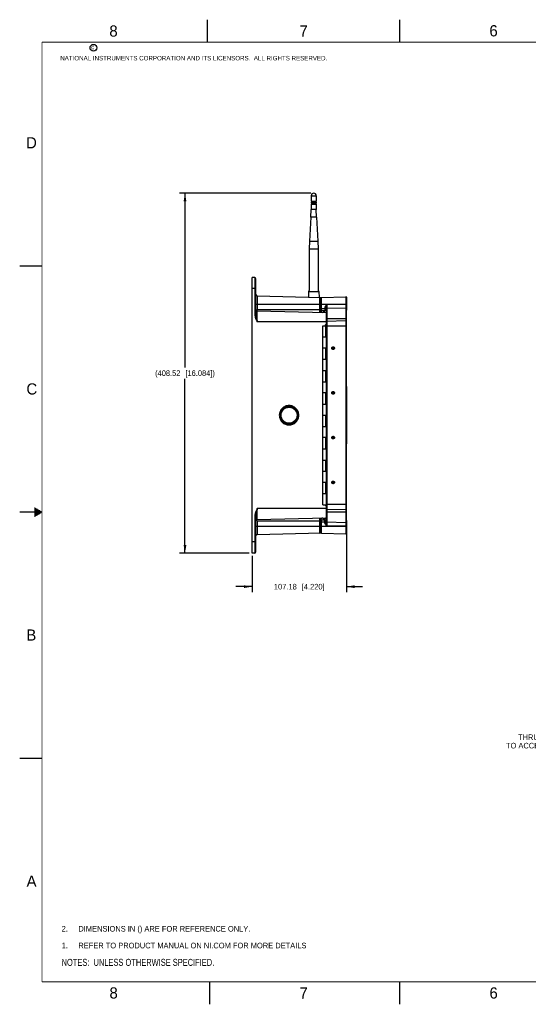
# Model space of a CAD drawing. Header units: inches. Extents: x 0 to 34, y 0 to 22.
# Tile 1 of 18: x 0 to 11.4, y 0 to 22. Entities that reach past the tile are written whole.
import ezdxf

# ---------------------------------------------------------------- set-up
doc = ezdxf.new("R2010")
doc.units = ezdxf.units.IN
doc.header["$LTSCALE"] = 1.87
doc.header["$MEASUREMENT"] = 0
doc.linetypes.add('HIDDEN', pattern=[0.2, 0.1, -0.1])
doc.layers.get('0').update_dxf_attribs({"linetype": 'CONTINUOUS'})
for name, color, linetype in [('02___PRT_ALL_AXES', 7, 'CONTINUOUS'), ('DEFAULT_2', 8, 'HIDDEN'), ('DETAIL', 7, 'CONTINUOUS'), ('DIMENSIONS', 7, 'CONTINUOUS')]:
    doc.layers.add(name, color=color, linetype=linetype)
doc.styles.get("Standard").update_dxf_attribs({"font": 'txt', "width": 0.8})
doc.styles.add('TEXTSTYLE_2', font='txt')
doc.dimstyles.new('DIMSTYLE_1', dxfattribs={"dimtxt": 0.125, "dimasz": 0.18, "dimexe": 0.125, "dimexo": 0.0625, "dimgap": 0.0625, "dimtad": 0, "dimtih": 1, "dimtoh": 1, "dimlfac": 2, "dimzin": 0, "dimdsep": 46, "dimtxsty": 'STANDARD', "dimblk": '_FILLED', "dimblk1": '_FILLED', "dimblk2": '_FILLED', "dimcen": 0.09, "dimazin": 0, "dimtp": 0.01, "dimtm": 0.01, "dimtfac": 1, "dimtofl": 0, "dimtmove": 0, "dimatfit": 3, "dimldrblk": '_FILLED', "dimfxl": 1, "dimtolj": 1, "dimtzin": 0, "dimarcsym": 0})

# ---------------------------------------------------------------- blocks, each defined once
blk = doc.blocks.new('CUSTOM_NOTE_BL0', base_point=(3.625, 1.312))
at = {"color": 2, "linetype": 'CONTINUOUS', "width": 0.8}
for s, p in [('1.', (0.938, 1.25)), ('REFER TO PRODUCT MANUAL ON NI.COM FOR MORE DETAILS', (1.312, 1.25))]:
    blk.add_text(s, height=0.125, dxfattribs=at).set_placement(p)
blk = doc.blocks.new('_FILLED')
at = {"color": 0, "linetype": 'BYBLOCK'}
blk.add_solid([(0, 0), (-1, 0.17), (-1, -0.17)], dxfattribs=at)
blk = doc.blocks.new('*D0')
at = {"layer": 'DIMENSIONS', "color": 2, "linetype": 'CONTINUOUS'}
for p, q in [((7.306, 10.709), (7.306, 9.207)), ((5.196, 10.019), (5.196, 9.207)), ((5.196, 9.332), (4.836, 9.332)), ((7.306, 9.332), (7.666, 9.332))]:
    blk.add_line(p, q, dxfattribs=at)
at = {"layer": 'DIMENSIONS', "color": 2, "linetype": 'CONTINUOUS', "xscale": 0.18, "yscale": 0.18, "zscale": 0.18}
blk.add_blockref('_FILLED', (5.196, 9.332), dxfattribs=at)
at = {"layer": 'DIMENSIONS', "color": 2, "linetype": 'CONTINUOUS', "xscale": 0.18, "yscale": 0.18, "zscale": 0.18, "rotation": 180}
blk.add_blockref('_FILLED', (7.306, 9.332), dxfattribs=at)
at = {"layer": 'DIMENSIONS', "color": 2, "linetype": 'CONTINUOUS', "insert": (6.251, 9.394), "char_height": 0.125, "width": 1.425, "attachment_point": 2, "line_spacing_factor": 0.9}
blk.add_mtext('107.18{\\ftxt.shx;\\W1.000000;\\H0.125000; }[4.220]', dxfattribs=at)
blk = doc.blocks.new('*D1')
at = {"layer": 'DIMENSIONS', "color": 2, "linetype": 'CONTINUOUS'}
for p, q in [((6.512, 18.123), (3.571, 18.123)), ((3.696, 18.123), (3.696, 14.227)), ((3.696, 10.082), (3.696, 13.977)), ((5.134, 10.082), (3.571, 10.082))]:
    blk.add_line(p, q, dxfattribs=at)
at = {"layer": 'DIMENSIONS', "color": 2, "linetype": 'CONTINUOUS', "xscale": 0.18, "yscale": 0.18, "zscale": 0.18}
for p, rotation in [((3.696, 18.123), 90), ((3.696, 10.082), 270)]:
    blk.add_blockref('_FILLED', p, dxfattribs=dict(at, rotation=rotation))
at = {"layer": 'DIMENSIONS', "color": 2, "linetype": 'CONTINUOUS', "insert": (3.696, 14.165), "char_height": 0.125, "width": 1.725, "attachment_point": 2, "line_spacing_factor": 0.9}
blk.add_mtext('(408.52{\\ftxt.shx;\\W1.000000;\\H0.125000; }[16.084])', dxfattribs=at)
blk = doc.blocks.new('NOTES_HEADER_BL2', base_point=(3.1215, 0.9375))
at = {"layer": 'DETAIL', "color": 2, "linetype": 'CONTINUOUS', "width": 0.8}
blk.add_text('NOTES:  UNLESS OTHERWISE SPECIFIED.', height=0.156, dxfattribs=at).set_placement((0.9375, 0.8595))
blk = doc.blocks.new('DIMS_REF_BL3', base_point=(3.125, 1.687))
at = {"layer": 'DETAIL', "color": 2, "linetype": 'CONTINUOUS', "width": 0.8}
for s, p in [('DIMENSIONS IN () ARE FOR REFERENCE ONLY.', (1.312, 1.625)), ('2.', (0.938, 1.625))]:
    blk.add_text(s, height=0.125, dxfattribs=at).set_placement(p)

msp = doc.modelspace()

# ---------------------------------------------------------------- linework, layer by layer
at = {"color": 2, "linetype": 'CONTINUOUS'}
for p, q in [((4.2, 21.5), (4.2, 22)), ((8.5, 21.5), (8.5, 22)), ((0, 16.5), (0.5, 16.5)), ((0.5, 11), (0, 11)), ((0.3303, 11.09), (0.3441, 11.09)), ((0.3303, 11.08), (0.3614, 11.08)), ((0.3303, 11.07), (0.3788, 11.07)), ((0.3303, 11.06), (0.3961, 11.06)), ((0.3303, 11.05), (0.4134, 11.05)), ((0.3303, 11.04), (0.4307, 11.04)), ((0.3303, 11.03), (0.448, 11.03)), ((0.3303, 11.02), (0.4654, 11.02)), ((0.3303, 11.01), (0.4827, 11.01)), ((0.3303, 10.99), (0.4827, 10.99)), ((0.3303, 10.98), (0.4654, 10.98)), ((0.3303, 10.97), (0.448, 10.97)), ((0.3303, 10.96), (0.4307, 10.96)), ((0.3303, 10.95), (0.4134, 10.95)), ((0.3303, 10.94), (0.3961, 10.94)), ((0.3303, 10.93), (0.3788, 10.93)), ((0.3303, 10.92), (0.3614, 10.92)), ((0.3303, 10.91), (0.3441, 10.91)), ((0, 5.5), (0.5, 5.5)), ((4.25, 0), (4.25, 0.5)), ((8.5, 0), (8.5, 0.5))]:
    msp.add_line(p, q, dxfattribs=at)
at = {"color": 7, "linetype": 'CONTINUOUS'}
for p, q in [((6.5119, 17.5845), (6.5169, 17.7567)), ((6.6311, 17.7567), (6.5169, 17.7567)), ((6.6361, 17.5845), (6.6311, 17.7567)), ((6.6361, 17.5845), (6.5119, 17.5845)), ((6.4806, 17.0491), (6.4756, 16.8769)), ((6.4806, 17.0491), (6.6674, 17.0491)), ((6.6674, 17.0491), (6.6724, 16.8769)), ((6.4756, 16.8769), (6.6724, 16.8769)), ((5.1961, 10.0816), (5.1961, 16.2418)), ((5.2556, 16.2403), (5.1961, 16.2418)), ((5.2556, 16.2403), (5.2556, 15.4203)), ((5.2748, 16.2206), (5.2748, 15.4203)), ((5.2748, 15.9924), (5.1961, 15.9924)), ((6.4563, 15.9259), (6.4541, 15.7994)), ((6.4563, 15.9259), (6.6917, 15.9259)), ((6.6917, 15.9259), (6.694, 15.7932)), ((5.2748, 15.642), (6.7315, 15.642)), ((5.3131, 15.8293), (5.3131, 15.5239)), ((5.3131, 15.8293), (6.7417, 15.7919)), ((6.7123, 15.458), (6.7123, 15.7927)), ((6.7315, 15.4959), (6.7315, 15.773)), ((6.7319, 15.773), (6.7318, 15.7632)), ((6.7318, 15.7632), (6.7318, 15.6912)), ((6.7318, 15.6912), (6.7318, 15.642)), ((6.7318, 15.642), (7.3057, 15.642)), ((6.7319, 15.7739), (6.7319, 15.7752)), ((6.7319, 15.7752), (6.7319, 15.773)), ((6.7509, 15.642), (6.751, 15.7949)), ((6.7509, 15.5436), (6.7509, 15.642)), ((6.751, 15.7949), (7.2926, 15.8091)), ((6.869, 15.6409), (6.869, 15.5511)), ((6.869, 15.6409), (7.3026, 15.6409)), ((7.2926, 15.8091), (7.2925, 15.6409)), ((7.2925, 15.6409), (7.2925, 15.5622)), ((7.2926, 15.809), (7.2957, 15.8091)), ((7.2957, 15.8091), (7.2957, 15.8083)), ((7.3026, 15.642), (7.3027, 15.7681)), ((7.3026, 15.642), (7.3027, 15.7607)), ((7.3027, 15.7532), (7.3026, 15.6409)), ((7.3027, 15.5434), (7.3026, 15.6409)), ((7.3026, 15.6409), (7.3026, 15.5523)), ((7.3028, 15.7939), (7.3027, 15.7992)), ((7.3027, 15.7992), (7.3027, 15.7781)), ((7.3028, 15.7939), (7.3027, 15.7981)), ((7.3027, 15.7981), (7.3027, 15.7939)), ((7.3027, 15.7939), (7.3027, 15.7782)), ((7.3027, 15.7782), (7.3027, 15.753)), ((7.3027, 15.7725), (7.3028, 15.7607)), ((7.3027, 15.7681), (7.3027, 15.7725)), ((7.3027, 15.7712), (7.3027, 15.7725)), ((7.3027, 15.7607), (7.3027, 15.7712)), ((7.3028, 15.7781), (7.3028, 15.7939)), ((7.3028, 15.753), (7.3028, 15.7782)), ((7.3028, 15.7607), (7.3028, 15.642)), ((7.3028, 15.642), (7.3028, 15.7532)), ((7.3029, 15.5701), (7.3028, 15.6409)), ((7.3028, 15.6409), (7.3028, 15.5434)), ((7.3057, 15.642), (7.3056, 15.5701)), ((7.3058, 15.7992), (7.3057, 15.7939)), ((7.3058, 15.7981), (7.3057, 15.7939)), ((7.3057, 15.7939), (7.3057, 15.7781)), ((7.3057, 15.7782), (7.3057, 15.753)), ((7.3057, 15.7607), (7.3058, 15.7712)), ((7.3057, 15.642), (7.3057, 15.7607)), ((7.3057, 15.7532), (7.3057, 15.642)), ((7.3057, 15.5714), (7.3057, 15.642)), ((7.3058, 15.7939), (7.3058, 15.7992)), ((7.3058, 15.7939), (7.3058, 15.7981)), ((7.3058, 15.7781), (7.3058, 15.7939)), ((7.3058, 15.753), (7.3058, 15.7782)), ((7.3058, 15.7725), (7.3058, 15.7607)), ((7.3058, 15.7712), (7.3058, 15.7725)), ((7.3058, 15.7607), (7.3059, 15.6409)), ((7.3059, 15.5714), (7.3058, 15.7532)), ((7.3059, 15.6409), (7.3058, 15.5714)), ((5.2748, 15.4203), (5.2556, 15.4203)), ((5.3131, 15.5239), (6.7315, 15.5239)), ((5.3131, 15.2483), (5.3131, 15.4947)), ((5.3131, 15.4947), (6.8497, 15.4544)), ((6.7315, 15.5117), (6.7332, 15.5117)), ((6.7318, 15.5436), (6.8211, 15.5436)), ((6.7318, 15.5187), (6.7318, 15.526)), ((6.7396, 15.5034), (6.7401, 15.4723)), ((6.751, 15.5012), (6.7509, 15.5436)), ((6.751, 15.499), (6.751, 15.5012)), ((6.8498, 15.4964), (6.751, 15.499)), ((6.7681, 15.4566), (6.7688, 15.4566)), ((6.7688, 15.4566), (6.7698, 15.4565)), ((6.7911, 15.456), (6.7911, 15.4979)), ((6.8102, 15.4938), (6.8102, 15.4974)), ((6.8211, 15.5502), (6.8211, 15.5436)), ((6.8211, 15.5502), (6.8499, 15.5502)), ((6.8211, 15.5436), (6.8212, 15.4971)), ((6.8498, 15.5315), (6.8497, 15.4991)), ((6.8497, 15.4991), (6.8497, 15.3193)), ((6.8499, 15.5502), (6.8498, 15.5315)), ((6.869, 15.5511), (6.8688, 15.3242)), ((6.869, 15.5511), (7.2925, 15.5622)), ((7.2925, 15.5622), (7.2923, 15.327)), ((7.3026, 15.5523), (7.3024, 15.3245)), ((7.3027, 15.5233), (7.3027, 15.5435)), ((7.3027, 15.5115), (7.3027, 15.5434)), ((7.3027, 15.5115), (7.3027, 15.5233)), ((7.3028, 15.5233), (7.3027, 15.5128)), ((7.3028, 15.5159), (7.3027, 15.5115)), ((7.3027, 15.5128), (7.3027, 15.5115)), ((7.3028, 15.5435), (7.3028, 15.5233)), ((7.3029, 15.5574), (7.3029, 15.5701)), ((7.3029, 15.5532), (7.3029, 15.5574)), ((7.3056, 15.5532), (7.3029, 15.5532)), ((7.3056, 15.5701), (7.3056, 15.5532)), ((7.3057, 15.5434), (7.3057, 15.5717)), ((7.3057, 15.5233), (7.3057, 15.5435)), ((7.3058, 15.5115), (7.3057, 15.5233)), ((7.3058, 15.5716), (7.3058, 15.5434)), ((7.3058, 15.5435), (7.3058, 15.5233)), ((7.3058, 15.5233), (7.3058, 15.5128)), ((7.3058, 15.5128), (7.3058, 15.5115)), ((7.3059, 15.5581), (7.3059, 15.5714)), ((7.3059, 15.5523), (7.3059, 15.5581)), ((7.306, 15.5407), (7.3059, 15.5523)), ((7.306, 15.5115), (7.306, 15.5407)), ((7.3061, 15.3125), (7.306, 15.5115)), ((6.8496, 15.2483), (5.3131, 15.2483)), ((6.8496, 15.2193), (6.8495, 15.208)), ((6.8495, 15.208), (6.8495, 15.1591)), ((6.8497, 15.3193), (6.8496, 15.2708)), ((6.8496, 15.2708), (6.8496, 15.2532)), ((6.8496, 15.2532), (6.8496, 15.237)), ((6.8496, 15.237), (6.8496, 15.2193)), ((6.8688, 15.2567), (6.8687, 15.2114)), ((6.8687, 15.2114), (6.8687, 15.15)), ((6.8688, 15.3242), (7.2923, 15.327)), ((6.8688, 15.3242), (6.8688, 15.2567)), ((7.2922, 15.2678), (6.8688, 15.2567)), ((7.2923, 15.327), (7.2922, 15.2678)), ((7.2922, 15.2678), (7.2922, 15.15)), ((7.3024, 15.3245), (7.3023, 15.258)), ((7.3023, 15.258), (7.3023, 15.15)), ((7.3061, 15.2483), (7.3061, 15.3125)), ((7.3061, 11.0654), (7.3061, 15.2483)), ((6.835, 15.1617), (6.835, 14.9117)), ((6.8495, 15.1591), (6.8495, 11.1734)), ((7.3023, 15.15), (6.8495, 15.15)), ((6.8687, 15.15), (6.8687, 11.1734)), ((7.2922, 15.15), (7.2922, 11.1734)), ((7.3023, 15.15), (7.3023, 11.1734)), ((6.7788, 14.9117), (6.8496, 14.9117)), ((6.8496, 14.6617), (6.7788, 14.6617)), ((6.835, 14.6617), (6.835, 14.4117)), ((6.7788, 14.4117), (6.8496, 14.4117)), ((6.7788, 14.1617), (6.8496, 14.1617)), ((6.835, 14.1617), (6.835, 13.9117)), ((6.7788, 13.9117), (6.8496, 13.9117)), ((6.8496, 13.6617), (6.7788, 13.6617)), ((6.835, 13.6617), (6.835, 13.4117)), ((7.3037, 13.802), (7.3048, 13.802)), ((7.3037, 13.7982), (7.3037, 13.802)), ((7.3037, 13.7242), (7.3037, 13.7982)), ((7.3037, 12.5992), (7.3037, 13.7242)), ((7.3048, 13.802), (7.3048, 13.7971)), ((7.3048, 13.7971), (7.3048, 13.7872)), ((7.3048, 13.7872), (7.3048, 13.7242)), ((7.3048, 13.7242), (7.3048, 12.5992)), ((6.7788, 13.4117), (6.8496, 13.4117)), ((6.7788, 13.1617), (6.8496, 13.1617)), ((6.835, 13.1617), (6.835, 12.9117)), ((6.7788, 12.9117), (6.8496, 12.9117)), ((6.8496, 12.6617), (6.7788, 12.6617)), ((6.835, 12.6617), (6.835, 12.4117)), ((7.3037, 12.5263), (7.3037, 12.5992)), ((7.3048, 12.5992), (7.3048, 12.5363)), ((6.7788, 12.4117), (6.8496, 12.4117)), ((7.3037, 12.5214), (7.3037, 12.5263)), ((7.3048, 12.5214), (7.3037, 12.5214)), ((7.3048, 12.5363), (7.3048, 12.5252)), ((7.3048, 12.5252), (7.3048, 12.5214)), ((6.7788, 12.1617), (6.8496, 12.1617)), ((6.835, 12.1617), (6.835, 11.9117)), ((6.7788, 11.9117), (6.8496, 11.9117)), ((6.8496, 11.6617), (6.7788, 11.6617)), ((6.835, 11.6617), (6.835, 11.4117)), ((6.7788, 11.4117), (6.8496, 11.4117)), ((6.8496, 11.0751), (5.3131, 11.0751)), ((5.3131, 10.8287), (5.3131, 11.0751)), ((6.8495, 11.1734), (7.3023, 11.1734)), ((6.8495, 11.1734), (6.8495, 11.1233)), ((6.8495, 11.1233), (6.8496, 11.1041)), ((6.8496, 11.1041), (6.8496, 11.0863)), ((6.8496, 11.0863), (6.8496, 11.0702)), ((6.8496, 11.0702), (6.8496, 11.0526)), ((6.8496, 11.0526), (6.8497, 11.0041)), ((6.8497, 11.0041), (6.8497, 10.8243)), ((6.8687, 11.1734), (6.8687, 11.112)), ((6.8687, 11.112), (6.8688, 11.0667)), ((6.8688, 11.0667), (7.2922, 11.0556)), ((6.8688, 11.0667), (6.8688, 10.9992)), ((7.2922, 11.1734), (7.2922, 11.0556)), ((7.2922, 11.0556), (7.2923, 10.9964)), ((7.3023, 11.1734), (7.3023, 11.0654)), ((7.3023, 11.0654), (7.3024, 10.9989)), ((7.306, 10.8078), (7.3061, 11.0108)), ((7.3061, 11.0108), (7.3061, 11.0654)), ((5.2748, 10.9031), (5.2556, 10.9031)), ((5.2556, 10.9031), (5.2556, 10.0831)), ((5.2748, 10.9031), (5.2748, 10.1028)), ((5.3131, 10.8287), (6.8497, 10.869)), ((5.3131, 10.7995), (6.7315, 10.7995)), ((5.3131, 10.7995), (5.3131, 10.4941)), ((6.7123, 10.5307), (6.7123, 10.8654)), ((6.7315, 10.5504), (6.7315, 10.8275)), ((6.7318, 10.8029), (6.7318, 10.8047)), ((6.7509, 10.7798), (6.751, 10.8244)), ((6.751, 10.8244), (6.8497, 10.827)), ((6.7911, 10.8255), (6.7911, 10.8674)), ((6.8102, 10.826), (6.8102, 10.8296)), ((6.8211, 10.7798), (6.8212, 10.8263)), ((6.8327, 10.8265), (6.8497, 10.8269)), ((6.8327, 10.8265), (6.8327, 10.8208)), ((6.8497, 10.8243), (6.8498, 10.7919)), ((6.8498, 10.7919), (6.8499, 10.7731)), ((7.2923, 10.9964), (6.8688, 10.9992)), ((6.8688, 10.9992), (6.869, 10.7723)), ((7.2923, 10.9964), (7.2925, 10.7612)), ((7.3024, 10.9989), (7.3026, 10.771)), ((7.3026, 10.6824), (7.3027, 10.78)), ((7.3027, 10.8119), (7.3028, 10.8001)), ((7.3027, 10.8075), (7.3027, 10.8119)), ((7.3027, 10.8106), (7.3027, 10.8119)), ((7.3027, 10.8001), (7.3027, 10.8106)), ((7.3027, 10.78), (7.3027, 10.8075)), ((7.3027, 10.7799), (7.3027, 10.8001)), ((7.3028, 10.8001), (7.3028, 10.7799)), ((7.3028, 10.78), (7.3028, 10.6824)), ((7.3057, 10.8001), (7.3058, 10.8106)), ((7.3057, 10.7799), (7.3057, 10.8001)), ((7.3057, 10.7517), (7.3057, 10.78)), ((7.3058, 10.8119), (7.3058, 10.8001)), ((7.3058, 10.8106), (7.3058, 10.8119)), ((7.3058, 10.8001), (7.3058, 10.7799)), ((7.3058, 10.78), (7.3058, 10.7517)), ((7.3059, 10.7711), (7.306, 10.7827)), ((7.306, 10.7827), (7.306, 10.8078)), ((5.2748, 10.6814), (6.7315, 10.6814)), ((6.7318, 10.7798), (6.8211, 10.7798)), ((6.7318, 10.6814), (7.3026, 10.6814)), ((6.7318, 10.6814), (6.7318, 10.6439)), ((6.7318, 10.6439), (6.7318, 10.5602)), ((6.7318, 10.5602), (6.7318, 10.5527)), ((6.7509, 10.6814), (6.7509, 10.7798)), ((6.751, 10.5285), (6.7509, 10.6814)), ((6.8211, 10.7731), (6.8211, 10.7798)), ((6.8499, 10.7731), (6.8211, 10.7731)), ((7.2925, 10.7612), (6.869, 10.7723)), ((6.869, 10.7723), (6.869, 10.6824)), ((7.3026, 10.6824), (6.869, 10.6824)), ((7.2925, 10.7612), (7.2925, 10.6824)), ((7.2925, 10.6824), (7.2926, 10.5143)), ((7.3026, 10.771), (7.3026, 10.6814)), ((7.3027, 10.5508), (7.3026, 10.6814)), ((7.3027, 10.5627), (7.3026, 10.6814)), ((7.3026, 10.6814), (7.3027, 10.5452)), ((7.3027, 10.5509), (7.3027, 10.5627)), ((7.3028, 10.5627), (7.3027, 10.5522)), ((7.3028, 10.6824), (7.3029, 10.7533)), ((7.3057, 10.6814), (7.3028, 10.6814)), ((7.3028, 10.5702), (7.3028, 10.6814)), ((7.3028, 10.6814), (7.3028, 10.5626)), ((7.3028, 10.5452), (7.3028, 10.5704)), ((7.3029, 10.7702), (7.3056, 10.7702)), ((7.3029, 10.7533), (7.3029, 10.7702)), ((7.3056, 10.7702), (7.3056, 10.766)), ((7.3056, 10.766), (7.3056, 10.7533)), ((7.3056, 10.7533), (7.3057, 10.6814)), ((7.3057, 10.6824), (7.3057, 10.752)), ((7.3057, 10.5626), (7.3057, 10.6824)), ((7.3057, 10.6814), (7.3057, 10.5702)), ((7.3057, 10.5704), (7.3057, 10.5452)), ((7.3058, 10.5508), (7.3057, 10.5627)), ((7.3058, 10.752), (7.3059, 10.6814)), ((7.3058, 10.5702), (7.3059, 10.6825)), ((7.3059, 10.6814), (7.3058, 10.5626)), ((7.3058, 10.5452), (7.3058, 10.5704)), ((7.3058, 10.5627), (7.3058, 10.5522)), ((7.3059, 10.7653), (7.3059, 10.7711)), ((7.3059, 10.752), (7.3059, 10.7653)), ((7.3059, 10.6825), (7.3059, 10.752)), ((5.3131, 10.4941), (6.7417, 10.5315)), ((6.7318, 10.5527), (6.7319, 10.5495)), ((6.7319, 10.5482), (6.7319, 10.5504)), ((6.7319, 10.5495), (6.7319, 10.5482)), ((6.751, 10.5285), (7.2926, 10.5143)), ((7.2926, 10.5144), (7.2957, 10.5143)), ((7.2957, 10.5151), (7.2957, 10.5143)), ((7.3028, 10.5553), (7.3027, 10.5508)), ((7.3027, 10.5522), (7.3027, 10.5509)), ((7.3027, 10.5453), (7.3027, 10.5295)), ((7.3027, 10.5452), (7.3027, 10.5253)), ((7.3027, 10.5295), (7.3027, 10.5242)), ((7.3027, 10.5242), (7.3028, 10.5295)), ((7.3027, 10.5242), (7.3028, 10.5295)), ((7.3027, 10.5253), (7.3027, 10.5242)), ((7.3028, 10.5295), (7.3028, 10.5453)), ((7.3028, 10.5295), (7.3028, 10.5452)), ((7.3057, 10.5453), (7.3057, 10.5295)), ((7.3057, 10.5452), (7.3057, 10.5295)), ((7.3057, 10.5295), (7.3058, 10.5242)), ((7.3057, 10.5295), (7.3058, 10.5253)), ((7.3058, 10.5522), (7.3058, 10.5508)), ((7.3058, 10.5295), (7.3058, 10.5453)), ((7.3058, 10.5295), (7.3058, 10.5452)), ((7.3058, 10.5242), (7.3058, 10.5295)), ((7.3058, 10.5242), (7.3058, 10.5295)), ((7.3058, 10.5253), (7.3058, 10.5242)), ((5.2748, 10.331), (5.1961, 10.331)), ((5.2556, 10.0831), (5.1961, 10.0816))]:
    msp.add_line(p, q, dxfattribs=at)
at = {"color": 7, "linetype": 'CONTINUOUS', "const_width": 0.02}
for points in [[(0.5, 21.5), (0.5, 0.5)], [(33.5, 21.5), (0.5, 21.5)], [(0.5, 0.5), (33.5, 0.5)]]:
    msp.add_lwpolyline(points, dxfattribs=at)
at = {"color": 2, "linetype": 'CONTINUOUS'}
msp.add_circle((1.6484, 21.3727), 0.0754, dxfattribs=at)
at = {"color": 7, "linetype": 'CONTINUOUS'}
for radius in [0.1972, 0.1775]:
    msp.add_circle((6.0228, 13.1617), radius, dxfattribs=at)
for centre, radius, start, end in [((5.2551, 16.2206), 0.0197, 0, 88.5), ((5.3142, 15.8687), 0.0394, 180, 268.5), ((6.478, 15.9255), 0.0217, 96.33395, 179), ((6.6701, 15.9255), 0.0217, 1, 83.66605), ((6.7118, 15.773), 0.0197, 0, 88.5), ((6.7516, 15.7752), 0.0197, 91.5, 180), ((7.2929, 15.7992), 0.00984, 0, 91.5), ((7.2959, 15.7992), 0.00984, 0, 91.5), ((5.3142, 15.534), 0.0394, 194.90796, 268.5), ((6.704, 15.5111), 0.0354, 38.32007, 39.14286), ((6.7709, 15.4959), 0.0394, 180, 267.06706), ((6.7515, 15.5187), 0.0197, 180, 268.5), ((6.8496, 15.4938), 0.0394, 180, 268.5), ((6.8333, 15.5166), 0.0197, 246.375, 268.5), ((6.8695, 15.5314), 0.0197, 91.41933, 179.92869), ((7.2958, 15.5532), 0.00984, 0, 41.74914), ((6.8693, 15.237), 0.0197, 91.47642, 179.98015), ((7.2925, 15.258), 0.00984, 0.00684, 91.53961), ((6.897, 15.131), 0.0789, 153.62291, 156.86458), ((6.9836, 14.6753), 0.00906, 271.63035, 28.36965), ((6.9836, 14.6481), 0.00906, 331.63035, 88.36965), ((6.9955, 14.6817), 0.00453, 203.45855, 208.36965), ((6.9955, 14.6417), 0.00453, 151.63035, 156.5378), ((7.0071, 14.6889), 0.00906, 211.63035, 328.36965), ((7.0071, 14.6345), 0.00906, 31.63035, 148.36965), ((7.0306, 14.6753), 0.00906, 151.63035, 268.36965), ((7.0306, 14.6481), 0.00906, 91.63035, 208.36965), ((6.9836, 13.6753), 0.00906, 271.63035, 28.36965), ((6.9836, 13.6481), 0.00906, 331.63035, 88.36965), ((6.9955, 13.6817), 0.00453, 203.45855, 208.36965), ((6.9955, 13.6417), 0.00453, 151.63035, 156.5378), ((7.0071, 13.6889), 0.00906, 211.63035, 328.36965), ((7.0071, 13.6345), 0.00906, 31.63035, 148.36965), ((7.0306, 13.6753), 0.00906, 151.63035, 268.36965), ((7.0306, 13.6481), 0.00906, 91.63035, 208.36965), ((7.2999, 13.802), 0.00492, 322.84569, 360), ((6.9836, 12.6753), 0.00906, 271.63035, 28.36965), ((6.9836, 12.6481), 0.00906, 331.63035, 88.36965), ((6.9955, 12.6817), 0.00453, 203.45855, 208.36965), ((6.9955, 12.6417), 0.00453, 151.63035, 156.5378), ((7.0071, 12.6889), 0.00906, 211.63035, 328.36965), ((7.0071, 12.6345), 0.00906, 31.63035, 148.36965), ((7.0306, 12.6753), 0.00906, 151.63035, 268.36965), ((7.0306, 12.6481), 0.00906, 91.63035, 208.36965), ((7.2999, 12.5214), 0.00492, 0, 37.15478), ((6.9836, 11.6753), 0.00906, 271.63035, 28.36965), ((6.9955, 11.6817), 0.00453, 203.45855, 208.36965), ((7.0071, 11.6889), 0.00906, 211.63035, 328.36965), ((7.0306, 11.6753), 0.00906, 151.63035, 268.36965), ((6.9836, 11.6481), 0.00906, 331.63035, 88.36965), ((6.9955, 11.6417), 0.00453, 151.63035, 156.5378), ((7.0071, 11.6345), 0.00906, 31.63035, 148.36965), ((7.0306, 11.6481), 0.00906, 91.63035, 208.36965), ((6.8693, 11.0863), 0.0197, 180.01985, 268.52358), ((7.2925, 11.0654), 0.00984, 268.46039, 359.99316), ((5.3142, 10.7894), 0.0394, 91.5, 165.09204), ((5.1472, 10.6399), 0.2291, 51.58665, 51.8736), ((6.7709, 10.8275), 0.0394, 91.5, 180), ((6.7515, 10.8047), 0.0197, 91.5, 180), ((6.8496, 10.8296), 0.0394, 91.5, 180), ((6.8333, 10.8068), 0.0197, 91.5, 113.625), ((6.8415, 10.8123), 0.00943, 330.146, 331.42938), ((6.8695, 10.7919), 0.0197, 180.07131, 268.58067), ((7.2958, 10.7702), 0.00984, 318.25086, 360), ((5.3142, 10.4547), 0.0394, 91.5, 180), ((6.7118, 10.5504), 0.0197, 271.5, 360), ((6.7516, 10.5482), 0.0197, 180, 268.5), ((7.2929, 10.5242), 0.00984, 268.5, 360), ((7.2959, 10.5242), 0.00984, 268.5, 360), ((5.2551, 10.1028), 0.0197, 271.5, 360)]:
    msp.add_arc(centre, radius, start, end, dxfattribs=at)
for points, knots in [([(6.869, 15.6409), (6.8573, 15.628), (6.8341, 15.6021), (6.8211, 15.5675), (6.8211, 15.5502)], [0, 0, 0, 0, 0.5026177, 1, 1, 1, 1]), ([(6.869, 15.6409), (6.8653, 15.6254), (6.8596, 15.6025), (6.8523, 15.5724), (6.8499, 15.5576), (6.8499, 15.5502)], [0, 0, 0, 0, 0.5179737, 0.7621906, 1, 1, 1, 1]), ([(5.2556, 15.4203), (5.2556, 15.3899), (5.2719, 15.3295), (5.2993, 15.2755), (5.3131, 15.2483)], [0, 0, 0, 0, 0.4988798, 1, 1, 1, 1]), ([(5.2748, 15.4203), (5.2748, 15.391), (5.2869, 15.3326), (5.3043, 15.2766), (5.3131, 15.2483)], [0, 0, 0, 0, 0.4970399, 1, 1, 1, 1]), ([(5.3131, 15.5239), (5.3111, 15.5221), (5.3033, 15.5154), (5.2955, 15.5087), (5.2895, 15.504)], [0, 0, 0, 0, 0.2616911, 1, 1, 1, 1]), ([(6.7315, 15.4959), (6.7315, 15.4939), (6.7302, 15.4896), (6.7268, 15.4812), (6.7224, 15.4714), (6.7185, 15.4627), (6.7142, 15.458), (6.7123, 15.458)], [0, 0, 0, 0, 0.1392518, 0.3035297, 0.6275615, 0.8693948, 1, 1, 1, 1]), ([(6.8102, 15.4938), (6.8102, 15.4918), (6.809, 15.4874), (6.8057, 15.479), (6.8013, 15.4692), (6.7974, 15.4605), (6.793, 15.4559), (6.7911, 15.456)], [0, 0, 0, 0, 0.1415951, 0.3059794, 0.6280598, 0.8684096, 1, 1, 1, 1]), ([(6.8423, 15.5259), (6.8395, 15.5294), (6.835, 15.5347), (6.8282, 15.5411), (6.8236, 15.5437), (6.8211, 15.5437)], [0, 0, 0, 0, 0.4789178, 0.7371193, 1, 1, 1, 1]), ([(6.8498, 15.5157), (6.8496, 15.5161), (6.8473, 15.5197), (6.8447, 15.523), (6.8423, 15.5259)], [0, 0, 0, 0, 0.124051, 1, 1, 1, 1]), ([(7.3026, 15.5523), (7.3026, 15.5549), (7.3004, 15.5602), (7.295, 15.5622), (7.2925, 15.5622)], [0, 0, 0, 0, 0.4995162, 1, 1, 1, 1]), ([(6.8688, 15.3242), (6.8643, 15.3242), (6.858, 15.3236), (6.8517, 15.3218), (6.8496, 15.3201), (6.8497, 15.3193)], [0, 0, 0, 0, 0.668561, 0.8850014, 1, 1, 1, 1]), ([(7.3024, 15.3245), (7.3024, 15.3249), (7.3013, 15.3258), (7.298, 15.3267), (7.2947, 15.327), (7.2923, 15.327)], [0, 0, 0, 0, 0.1147506, 0.3329798, 1, 1, 1, 1]), ([(6.2398, 13.1617), (6.2398, 13.19), (6.2284, 13.2472), (6.18, 13.3195), (6.1076, 13.3678), (6.0222, 13.3847), (5.9369, 13.3677), (5.8646, 13.3193), (5.8163, 13.247), (5.805, 13.1899), (5.805, 13.1617)], [0, 0, 0, 0, 0.1250979, 0.2501659, 0.3752252, 0.5002731, 0.6253029, 0.7502513, 0.8751269, 1, 1, 1, 1]), ([(6.2206, 13.1617), (6.2206, 13.1874), (6.2103, 13.2395), (6.1663, 13.3052), (6.1004, 13.3492), (6.0228, 13.3645), (5.9451, 13.349), (5.8794, 13.305), (5.8355, 13.2393), (5.8252, 13.1874), (5.8252, 13.1617)], [0, 0, 0, 0, 0.125102, 0.2501716, 0.3752292, 0.5002731, 0.6252989, 0.7502456, 0.8751229, 1, 1, 1, 1]), ([(5.805, 13.1617), (5.805, 13.1334), (5.8164, 13.0762), (5.8648, 13.0039), (5.9372, 12.9556), (6.0226, 12.9387), (6.1079, 12.9557), (6.1802, 13.0041), (6.2285, 13.0763), (6.2398, 13.1335), (6.2398, 13.1617)], [0, 0, 0, 0, 0.125098, 0.250166, 0.3752252, 0.5002732, 0.625303, 0.7502514, 0.8751269, 1, 1, 1, 1]), ([(5.8252, 13.1617), (5.8252, 13.136), (5.8355, 13.0839), (5.8796, 13.0182), (5.9454, 12.9742), (6.0231, 12.9589), (6.1007, 12.9744), (6.1664, 13.0184), (6.2103, 13.0841), (6.2206, 13.136), (6.2206, 13.1617)], [0, 0, 0, 0, 0.125102, 0.2501716, 0.3752292, 0.5002731, 0.6252989, 0.7502457, 0.8751229, 1, 1, 1, 1]), ([(5.3131, 11.0751), (5.2993, 11.0479), (5.2719, 10.9939), (5.2556, 10.9335), (5.2556, 10.9031)], [0, 0, 0, 0, 0.5011384, 1, 1, 1, 1]), ([(5.3131, 11.0751), (5.3043, 11.0468), (5.2869, 10.9908), (5.2748, 10.9324), (5.2748, 10.9031)], [0, 0, 0, 0, 0.5029691, 1, 1, 1, 1]), ([(6.8688, 10.9992), (6.8643, 10.9992), (6.858, 10.9998), (6.8517, 11.0016), (6.8496, 11.0033), (6.8497, 11.0041)], [0, 0, 0, 0, 0.668561, 0.8850014, 1, 1, 1, 1]), ([(5.2895, 10.8194), (5.2914, 10.8179), (5.2994, 10.8114), (5.3072, 10.8046), (5.3131, 10.7995)], [0, 0, 0, 0, 0.2328849, 1, 1, 1, 1]), ([(6.7123, 10.8654), (6.7142, 10.8654), (6.7185, 10.8607), (6.7224, 10.852), (6.7268, 10.8422), (6.7302, 10.8338), (6.7315, 10.8295), (6.7315, 10.8275)], [0, 0, 0, 0, 0.130518, 0.372373, 0.6964848, 0.860791, 1, 1, 1, 1]), ([(6.7911, 10.8674), (6.793, 10.8675), (6.7974, 10.8629), (6.8013, 10.8542), (6.8057, 10.8444), (6.809, 10.836), (6.8102, 10.8316), (6.8102, 10.8296)], [0, 0, 0, 0, 0.1315777, 0.3719643, 0.6940801, 0.8585513, 1, 1, 1, 1]), ([(6.8211, 10.7798), (6.826, 10.7798), (6.8338, 10.7875), (6.8397, 10.7942), (6.8425, 10.7978)], [0, 0, 0, 0, 0.5171571, 1, 1, 1, 1]), ([(6.8425, 10.7978), (6.8434, 10.7988), (6.8459, 10.802), (6.8484, 10.8052), (6.8497, 10.8076)], [0, 0, 0, 0, 0.3338383, 1, 1, 1, 1]), ([(7.3024, 10.9989), (7.3024, 10.9985), (7.3013, 10.9976), (7.298, 10.9967), (7.2947, 10.9964), (7.2923, 10.9964)], [0, 0, 0, 0, 0.1147506, 0.3329798, 1, 1, 1, 1]), ([(6.869, 10.6824), (6.8574, 10.6954), (6.8341, 10.7213), (6.8211, 10.7558), (6.8211, 10.7731)], [0, 0, 0, 0, 0.502451, 1, 1, 1, 1]), ([(6.869, 10.6824), (6.8653, 10.698), (6.8596, 10.7209), (6.8523, 10.7509), (6.8499, 10.7658), (6.8499, 10.7731)], [0, 0, 0, 0, 0.5178672, 0.7621146, 1, 1, 1, 1]), ([(7.3026, 10.771), (7.3026, 10.7685), (7.3004, 10.7632), (7.295, 10.7612), (7.2925, 10.7612)], [0, 0, 0, 0, 0.4995162, 1, 1, 1, 1])]:
    msp.add_open_spline(points, degree=3, knots=knots, dxfattribs=at)
for points in [[(6.8494, 15.1939), (6.8398, 15.1866), (6.8317, 15.1769), (6.8264, 15.1661)], [(6.8245, 11.1614), (6.8298, 11.149), (6.8387, 11.1377), (6.8494, 11.1295)]]:
    msp.add_open_spline(points, degree=3, dxfattribs=at)
at = {"layer": '02___PRT_ALL_AXES', "color": 7, "linetype": 'CONTINUOUS'}
for p, q in [((6.5169, 18.0662), (6.5169, 17.9461)), ((6.5169, 18.0662), (6.6311, 18.0662)), ((6.6311, 18.0662), (6.6311, 17.9461)), ((6.5169, 17.9461), (6.6311, 17.9461)), ((6.5169, 17.9206), (6.5169, 17.8979)), ((6.5169, 17.9206), (6.6311, 17.9206)), ((6.5169, 17.8979), (6.6311, 17.8979)), ((6.5169, 17.8782), (6.5169, 17.7567)), ((6.5169, 17.8782), (6.6311, 17.8782)), ((6.5248, 17.9461), (6.5248, 17.9206)), ((6.5248, 17.8979), (6.5248, 17.8782)), ((6.6232, 17.9461), (6.6232, 17.9206)), ((6.6232, 17.8979), (6.6232, 17.8782)), ((6.6311, 17.9206), (6.6311, 17.8979)), ((6.6311, 17.8782), (6.6311, 17.7567)), ((6.5119, 17.5845), (6.4806, 17.0491)), ((6.6361, 17.5845), (6.6674, 17.0491)), ((6.4756, 16.8769), (6.4756, 15.9471)), ((6.6724, 16.8769), (6.6724, 15.9471)), ((6.7788, 11.1617), (6.7788, 15.1617)), ((6.7788, 15.1617), (6.8496, 15.1617)), ((6.7788, 11.1617), (6.8495, 11.1617))]:
    msp.add_line(p, q, dxfattribs=at)
for centre in [(7.007, 14.6617), (7.007, 13.6617), (7.007, 12.6617), (7.007, 11.6617)]:
    msp.add_circle(centre, 0.0246, dxfattribs=at)
msp.add_arc((6.574, 18.0662), 0.0571, 0, 180, dxfattribs=at)
at = {"layer": 'DEFAULT_2', "color": 8, "linetype": 'HIDDEN'}
for centre in [(7.007, 14.6617), (7.007, 13.6617), (7.007, 12.6617), (7.007, 11.6617)]:
    msp.add_ellipse(centre, major_axis=(0, 0.0295), ratio=0.9999824, dxfattribs=at)

# ---------------------------------------------------------------- block references
at = {"color": 2, "linetype": 'CONTINUOUS'}
msp.add_blockref('CUSTOM_NOTE_BL0', (3.6251, 1.3124), dxfattribs=at)
at = {"layer": 'DETAIL', "color": 2, "linetype": 'CONTINUOUS'}
for name, p in [('DIMS_REF_BL3', (3.1251, 1.6874)), ('NOTES_HEADER_BL2', (3.1215, 0.9375))]:
    msp.add_blockref(name, p, dxfattribs=at)

# ---------------------------------------------------------------- texts
at = {"color": 2, "linetype": 'CONTINUOUS', "attachment_point": 1, "line_spacing_factor": 0.9, "style": 'TEXTSTYLE_2'}
for s, insert, char_height, width in [('8', (2.0046, 21.8713), 0.25, 0.25), ('7', (6.2556, 21.8743), 0.25, 0.25), ('6', (10.5012, 21.8772), 0.25, 0.25), ('c', (1.599, 21.4388), 0.1, 0.1), ('NATIONAL INSTRUMENTS CORPORATION AND ITS LICENSORS.  ALL RIGHTS RESERVED.', (0.9071, 21.1911), 0.1, 7.3), ('D', (0.1424, 19.375), 0.25, 0.25), ('C', (0.1508, 13.8746), 0.25, 0.25), ('B', (0.1484, 8.3757), 0.25, 0.25), ('A', (0.1541, 2.8761), 0.25, 0.25), ('8', (2.0074, 0.3791), 0.25, 0.25), ('7', (6.2553, 0.3787), 0.25, 0.25), ('6', (10.5033, 0.3784), 0.25, 0.25)]:
    msp.add_mtext(s, dxfattribs=dict(at, insert=insert, char_height=char_height, width=width))
at = {"layer": 'DETAIL', "color": 2, "linetype": 'CONTINUOUS', "insert": (12.9244, 6.0296), "char_height": 0.125, "width": 2, "attachment_point": 3, "line_spacing_factor": 0.9}
msp.add_mtext('THRU HOLE OPENING\\PTO ACCEPT PG16 GLAND', dxfattribs=at)

# ---------------------------------------------------------------- dimensions: what is measured, and where the dimension line sits
at = {"layer": 'DIMENSIONS', "color": 2, "linetype": 'CONTINUOUS'}
dim = msp.add_linear_dim(base=(3.6961, 10.0816), p1=(6.574, 18.1233), p2=(5.1961, 10.0816), angle=270, text='(<>)', dimstyle='DIMSTYLE_1', dxfattribs=at)
dim.commit()
dim.dimension.update_dxf_attribs({"geometry": '*D1', "text_midpoint": (3.6961, 14.1024), "dimtype": 160})
dim = msp.add_linear_dim(base=(7.3059, 9.3316), p1=(5.1961, 10.0816), p2=(7.3059, 10.7711), dimstyle='DIMSTYLE_1', dxfattribs=at)
dim.commit()
dim.dimension.update_dxf_attribs({"geometry": '*D0', "text_midpoint": (6.251, 9.3316), "dimtype": 160})

doc.saveas('drawing.dxf')
